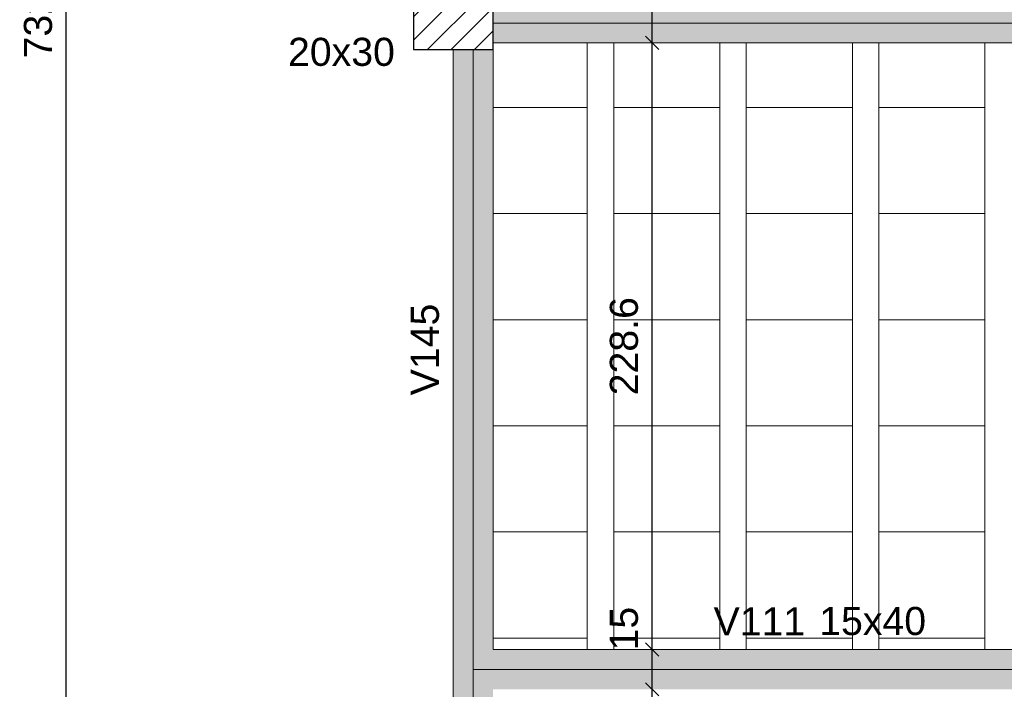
# Model space of a CAD drawing. Header units: millimetres. Extents: x 0 to 119, y 0 to 84.
# Tile 25 of 35: x 66.12 to 73.55, y 49.71 to 54.75. Entities that reach past the tile are written whole.
import ezdxf

# ---------------------------------------------------------------- set-up
doc = ezdxf.new("R2010")
doc.units = ezdxf.units.MM
doc.header["$MEASUREMENT"] = 0
doc.linetypes.add('NULL', pattern=[0])
doc.layers.get('0').update_dxf_attribs({"lineweight": 18})
for name, color, linetype, lineweight in [('FO-Cotas', 5, 'Continuous', 5), ('FO-Eixos', 5, 'Continuous', 5), ('FO-Hachura pilar que passa', 19, 'Continuous', 5), ('FO-Hachura viga', 43, 'Continuous', 5), ('FO-Hachuras das lajes', 1, 'Continuous', 20), ('FO-Pilares', 4, 'Continuous', 30), ('FO-Textos das vigas', 7, 'Continuous', 5), ('FO-Textos dos pilares', 7, 'Continuous', 5), ('FO-Vigas', 1, 'Continuous', 20)]:
    doc.layers.add(name, color=color, linetype=linetype, lineweight=lineweight)
doc.styles.add('Arial', font='txt')
doc.dimstyles.new('UM_50.000000', dxfattribs={"dimtxt": 0.18, "dimasz": 0.1, "dimexe": 0.1, "dimexo": 0.2, "dimgap": 0, "dimtad": 1, "dimtih": 1, "dimtoh": 1, "dimdec": 1, "dimlfac": 50, "dimzin": 0, "dimdsep": 46, "dimtxsty": 'Standard', "dimcen": 0.09, "dimdle": 0.1, "dimadec": 1, "dimazin": 2, "dimtfac": 1, "dimtdec": 4, "dimtofl": 0, "dimtmove": 0, "dimatfit": 3, "dimfxl": 1, "dimtolj": 1, "dimarcsym": 0})

# ---------------------------------------------------------------- blocks, each defined once
blk = doc.blocks.new('_Oblique')
at = {"color": 0, "linetype": 'ByBlock', "lineweight": -2}
blk.add_line((-0.5, -0.5), (0.5, 0.5), dxfattribs=at)
blk = doc.blocks.new('*D183')
at = {"layer": 'Defpoints', "color": 0}
for p in [(66.4746, 62.0282), (66.4746, 62.0282), (66.4746, 47.3882)]:
    blk.add_point(p, dxfattribs=at)
at = {"layer": 'FO-Cotas', "color": 0, "lineweight": -2}
blk.add_line((66.4746, 47.2882), (66.4746, 62.1282), dxfattribs=at)
at = {"layer": 'FO-Cotas', "color": 0, "lineweight": -2, "xscale": 0.1, "yscale": 0.1, "zscale": 0.1}
for p, rotation in [((66.4746, 62.0282), 90), ((66.4746, 47.3882), 270)]:
    blk.add_blockref('_Oblique', p, dxfattribs=dict(at, rotation=rotation))
at = {"layer": 'FO-Cotas', "color": 7, "insert": (66.2628, 54.7082), "char_height": 0.2118, "attachment_point": 5, "rotation": 90, "style": 'Arial'}
blk.add_mtext('\\A1;732', dxfattribs=at)
blk = doc.blocks.new('*D192')
at = {"layer": 'Defpoints', "color": 0}
for p in [(70.8946, 49.7062), (70.8946, 49.7062), (70.8946, 45.793)]:
    blk.add_point(p, dxfattribs=at)
at = {"layer": 'FO-Cotas', "color": 0, "lineweight": -2}
blk.add_line((70.8946, 45.693), (70.8946, 49.8062), dxfattribs=at)
at = {"layer": 'FO-Cotas', "color": 0, "lineweight": -2, "xscale": 0.1, "yscale": 0.1, "zscale": 0.1}
for p, rotation in [((70.8946, 49.7062), 90), ((70.8946, 45.793), 270)]:
    blk.add_blockref('_Oblique', p, dxfattribs=dict(at, rotation=rotation))
at = {"layer": 'FO-Cotas', "color": 7, "insert": (70.6828, 47.7496), "char_height": 0.2118, "attachment_point": 5, "rotation": 90, "style": 'Arial'}
blk.add_mtext('\\A1;195.7', dxfattribs=at)
blk = doc.blocks.new('*D193')
at = {"layer": 'Defpoints', "color": 0}
for p in [(70.8946, 50.0062), (70.8946, 50.0062), (70.8946, 49.7062)]:
    blk.add_point(p, dxfattribs=at)
at = {"layer": 'FO-Cotas', "color": 0, "lineweight": -2}
blk.add_line((70.8946, 49.6062), (70.8946, 50.1062), dxfattribs=at)
at = {"layer": 'FO-Cotas', "color": 0, "lineweight": -2, "xscale": 0.1, "yscale": 0.1, "zscale": 0.1}
for p, rotation in [((70.8946, 50.0062), 90), ((70.8946, 49.7062), 270)]:
    blk.add_blockref('_Oblique', p, dxfattribs=dict(at, rotation=rotation))
at = {"layer": 'FO-Cotas', "color": 7, "insert": (70.6828, 50.1635), "char_height": 0.2118, "attachment_point": 5, "rotation": 90, "style": 'Arial'}
blk.add_mtext('\\A1;15', dxfattribs=at)
blk = doc.blocks.new('*D194')
at = {"layer": 'Defpoints', "color": 0}
for p in [(70.8946, 54.5782), (70.8946, 54.5782), (70.8946, 50.0062)]:
    blk.add_point(p, dxfattribs=at)
at = {"layer": 'FO-Cotas', "color": 0, "lineweight": -2}
blk.add_line((70.8946, 49.9062), (70.8946, 54.6782), dxfattribs=at)
at = {"layer": 'FO-Cotas', "color": 0, "lineweight": -2, "xscale": 0.1, "yscale": 0.1, "zscale": 0.1}
for p, rotation in [((70.8946, 54.5782), 90), ((70.8946, 50.0062), 270)]:
    blk.add_blockref('_Oblique', p, dxfattribs=dict(at, rotation=rotation))
at = {"layer": 'FO-Cotas', "color": 7, "insert": (70.6828, 52.2922), "char_height": 0.2118, "attachment_point": 5, "rotation": 90, "style": 'Arial'}
blk.add_mtext('\\A1;228.6', dxfattribs=at)
blk = doc.blocks.new('*D195')
at = {"layer": 'Defpoints', "color": 0}
for p in [(70.8946, 54.8782), (70.8946, 54.8782), (70.8946, 54.5782)]:
    blk.add_point(p, dxfattribs=at)
at = {"layer": 'FO-Cotas', "color": 0, "lineweight": -2}
blk.add_line((70.8946, 54.4782), (70.8946, 54.9782), dxfattribs=at)
at = {"layer": 'FO-Cotas', "color": 0, "lineweight": -2, "xscale": 0.1, "yscale": 0.1, "zscale": 0.1}
for p, rotation in [((70.8946, 54.8782), 90), ((70.8946, 54.5782), 270)]:
    blk.add_blockref('_Oblique', p, dxfattribs=dict(at, rotation=rotation))
at = {"layer": 'FO-Cotas', "color": 7, "insert": (70.6828, 55.0355), "char_height": 0.2118, "attachment_point": 5, "rotation": 90, "style": 'Arial'}
blk.add_mtext('\\A1;15', dxfattribs=at)

msp = doc.modelspace()

# ---------------------------------------------------------------- hatches: boundary and pattern name
at = {"layer": 'FO-Hachura pilar que passa', "linetype": 'Continuous'}
h = msp.add_hatch(dxfattribs=at)
h.set_pattern_fill('ANSI31', color=19, style=0)
h.paths.add_polyline_path([(69.0946, 54.9282), (69.0946, 54.7282), (69.0946, 54.5282), (69.3946, 54.5282), (69.6946, 54.5282), (69.6946, 54.7282), (69.6946, 54.9282), (69.3946, 54.9282)])
at = {"layer": 'FO-Hachura viga', "linetype": 'Continuous'}
for points in [[(79.0152, 54.8782), (79.0152, 54.8782), (69.6946, 54.8782), (69.6946, 54.5782), (79.0152, 54.5782), (79.0152, 54.8782)], [(69.6946, 50.0064), (69.6946, 50.0064), (69.6946, 54.5282), (69.3946, 54.5282), (69.3946, 49.8564), (69.5446, 49.8564), (69.6946, 50.0064)], [(74.6246, 50.0064), (74.6246, 50.0064), (69.6946, 50.0064), (69.5446, 49.8564), (69.6946, 49.7064), (74.6246, 49.7064), (74.6246, 50.0064)], [(69.6946, 49.7064), (69.6946, 49.7064), (69.5446, 49.8564), (69.3946, 49.8564), (69.3946, 47.3882), (69.6946, 47.3882), (69.6946, 49.7064)]]:
    msp.add_hatch(color=43, dxfattribs=at).paths.add_polyline_path(points)

# ---------------------------------------------------------------- linework, layer by layer
at = {"layer": 'FO-Eixos'}
for p, q in [((69.6946, 54.7282), (79.0152, 54.7282)), ((69.5446, 49.8562), (69.5446, 54.5282)), ((69.5446, 49.8562), (74.6246, 49.8562)), ((69.5446, 47.3882), (69.5446, 49.8562))]:
    msp.add_line(p, q, dxfattribs=at)
for points in [[(69.695, 54.0922), (70.405, 54.0922), (70.405, 54.5782)], [(70.605, 54.5782), (70.605, 54.0922), (71.405, 54.0922), (71.405, 54.5782)], [(71.605, 54.5782), (71.605, 54.0922), (72.405, 54.0922), (72.405, 54.5782)], [(72.605, 54.5782), (72.605, 54.0922), (73.405, 54.0922), (73.405, 54.5782)], [(69.695, 53.2922), (70.405, 53.2922), (70.405, 54.0922), (69.695, 54.0922)], [(69.695, 52.4922), (70.405, 52.4922), (70.405, 53.2922), (69.695, 53.2922)], [(69.695, 51.6922), (70.405, 51.6922), (70.405, 52.4922), (69.695, 52.4922)], [(69.695, 50.8922), (70.405, 50.8922), (70.405, 51.6922), (69.695, 51.6922)], [(69.695, 50.0922), (70.405, 50.0922), (70.405, 50.8922), (69.695, 50.8922)]]:
    msp.add_lwpolyline(points, dxfattribs=at)
for points in [[(71.405, 53.2922), (71.405, 54.0922), (70.605, 54.0922), (70.605, 53.2922), (71.405, 53.2922)], [(72.405, 53.2922), (72.405, 54.0922), (71.605, 54.0922), (71.605, 53.2922), (72.405, 53.2922)], [(73.405, 53.2922), (73.405, 54.0922), (72.605, 54.0922), (72.605, 53.2922), (73.405, 53.2922)], [(71.405, 52.4922), (71.405, 53.2922), (70.605, 53.2922), (70.605, 52.4922), (71.405, 52.4922)], [(72.405, 52.4922), (72.405, 53.2922), (71.605, 53.2922), (71.605, 52.4922), (72.405, 52.4922)], [(73.405, 52.4922), (73.405, 53.2922), (72.605, 53.2922), (72.605, 52.4922), (73.405, 52.4922)], [(71.405, 51.6922), (71.405, 52.4922), (70.605, 52.4922), (70.605, 51.6922), (71.405, 51.6922)], [(72.405, 51.6922), (72.405, 52.4922), (71.605, 52.4922), (71.605, 51.6922), (72.405, 51.6922)], [(73.405, 51.6922), (73.405, 52.4922), (72.605, 52.4922), (72.605, 51.6922), (73.405, 51.6922)], [(71.405, 50.8922), (71.405, 51.6922), (70.605, 51.6922), (70.605, 50.8922), (71.405, 50.8922)], [(72.405, 50.8922), (72.405, 51.6922), (71.605, 51.6922), (71.605, 50.8922), (72.405, 50.8922)], [(73.405, 50.8922), (73.405, 51.6922), (72.605, 51.6922), (72.605, 50.8922), (73.405, 50.8922)], [(71.405, 50.0922), (71.405, 50.8922), (70.605, 50.8922), (70.605, 50.0922), (71.405, 50.0922)], [(72.405, 50.0922), (72.405, 50.8922), (71.605, 50.8922), (71.605, 50.0922), (72.405, 50.0922)], [(73.405, 50.0922), (73.405, 50.8922), (72.605, 50.8922), (72.605, 50.0922), (73.405, 50.0922)]]:
    msp.add_lwpolyline(points, close=True, dxfattribs=at)
at = {"layer": 'FO-Hachuras das lajes'}
for p, q in [((70.405, 54.5282), (70.405, 54.5782)), ((70.405, 50.0062), (70.405, 54.5282)), ((70.605, 54.5282), (70.605, 54.5782)), ((70.605, 50.0062), (70.605, 54.5282)), ((71.405, 54.5282), (71.405, 54.5782)), ((71.405, 50.0062), (71.405, 54.5282)), ((71.605, 54.5282), (71.605, 54.5782)), ((71.605, 50.0062), (71.605, 54.5282)), ((72.405, 54.5282), (72.405, 54.5782)), ((72.405, 50.0062), (72.405, 54.5282)), ((72.605, 54.5282), (72.605, 54.5782)), ((72.605, 50.0062), (72.605, 54.5282)), ((73.405, 54.5282), (73.405, 54.5782)), ((73.405, 50.0062), (73.405, 54.5282))]:
    msp.add_line(p, q, dxfattribs=at)
at = {"layer": 'FO-Pilares'}
msp.add_lwpolyline([(69.0946, 54.9282), (69.0946, 54.7282), (69.0946, 54.5282), (69.3946, 54.5282), (69.6946, 54.5282), (69.6946, 54.7282), (69.6946, 54.9282), (69.3946, 54.9282), (69.0946, 54.9282)], close=True, dxfattribs=at)
at = {"layer": 'FO-Vigas'}
for p, q in [((69.3946, 49.8562), (69.3946, 54.5282)), ((69.6946, 54.5782), (79.0152, 54.5782)), ((69.6946, 50.0062), (69.6946, 54.5282)), ((69.6946, 50.0062), (74.6246, 50.0062)), ((69.3946, 47.3882), (69.3946, 49.8562))]:
    msp.add_line(p, q, dxfattribs=at)

# ---------------------------------------------------------------- texts
at = {"layer": 'FO-Textos das vigas', "linetype": 'NULL', "insert": (69.2891, 52.2672), "char_height": 0.2118, "width": 1.354561, "attachment_point": 8, "rotation": 90.00021, "line_spacing_factor": 0.798, "style": 'Arial'}
msp.add_mtext('V145', dxfattribs=at)
at = {"layer": 'FO-Textos das vigas', "linetype": 'NULL', "char_height": 0.2118, "line_spacing_factor": 0.798, "style": 'Arial'}
for s, insert, width, attachment_point in [('V111', (72.049, 50.1121), 1.354561, 9), ('15x40', (72.155, 50.1121), 1.580273, 7)]:
    msp.add_mtext(s, dxfattribs=dict(at, insert=insert, width=width, attachment_point=attachment_point))
at = {"layer": 'FO-Textos dos pilares', "linetype": 'NULL', "insert": (68.954, 54.4021), "char_height": 0.2118, "width": 1.580273, "attachment_point": 9, "line_spacing_factor": 0.798, "style": 'Arial'}
msp.add_mtext('20x30', dxfattribs=at)

# ---------------------------------------------------------------- dimensions: what is measured, and where the dimension line sits
at = {"layer": 'FO-Cotas'}
for base, p1, p2, picture, middle in [((66.4746, 62.0282), (66.4746, 47.3882), (66.4746, 62.0282), '*D183', (66.2628, 54.7082)), ((70.8946, 54.8782), (70.8946, 54.5782), (70.8946, 54.8782), '*D195', (70.6828, 55.0355)), ((70.8946, 54.5782), (70.8946, 50.0062), (70.8946, 54.5782), '*D194', (70.6828, 52.2922)), ((70.8946, 50.0062), (70.8946, 49.7062), (70.8946, 50.0062), '*D193', (70.6828, 50.1635)), ((70.8946, 49.7062), (70.8946, 45.793), (70.8946, 49.7062), '*D192', (70.6828, 47.7496))]:
    dim = msp.add_linear_dim(base=base, p1=p1, p2=p2, angle=90, dimstyle='UM_50.000000', override={"dimtxt": 0.2118, "dimasz": 0.1, "dimexe": 0.1, "dimexo": 0.2, "dimtad": 1, "dimtih": 0, "dimtoh": 0, "dimdec": 1, "dimlfac": 50, "dimzin": 8, "dimtxsty": 'Arial', "dimblk": 'Oblique', "dimblk1": 'Oblique', "dimblk2": 'Oblique', "dimsah": 1, "dimdle": 0.1, "dimse1": 1, "dimse2": 1, "dimclrt": 7, "dimadec": 1, "dimazin": 3, "dimtmove": 2, "dimldrblk": 'Oblique'}, dxfattribs=at)
    dim.commit()
    dim.dimension.update_dxf_attribs({"geometry": picture, "text_midpoint": middle, "dimtype": 160, "text_rotation": 90})

doc.saveas('drawing.dxf')
